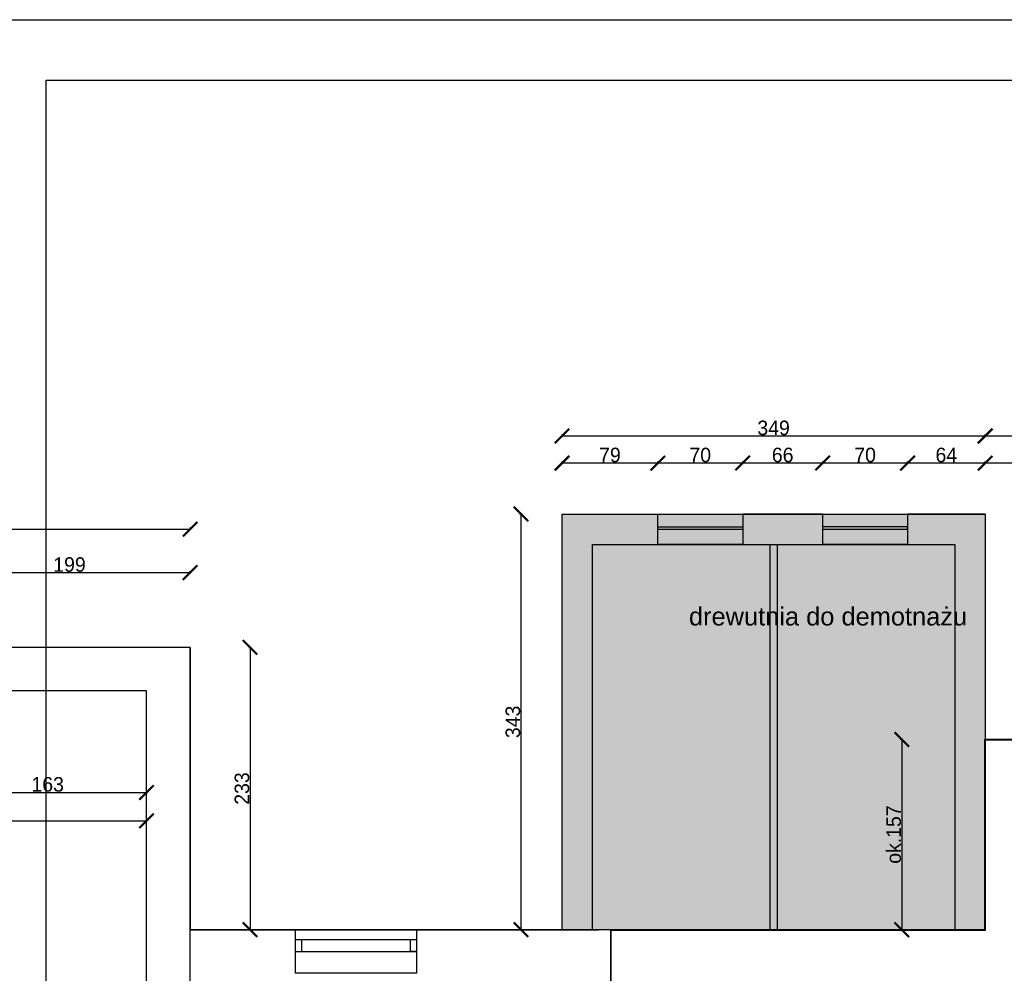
# Model space of a CAD drawing. Header units: inches. Extents: x 2722 to 20832, y 590 to 2922.
# Tile 18 of 25: x 14184 to 14997, y 2049 to 2836. Entities that reach past the tile are written whole.
import ezdxf

# ---------------------------------------------------------------- set-up
doc = ezdxf.new("R2010")
doc.units = ezdxf.units.IN
doc.header["$MEASUREMENT"] = 0
doc.linetypes.add('ACAD_ISO03W100', pattern=[30, 12, -18])
doc.dimstyles.new('ISO-25', dxfattribs={"dimtxt": 12, "dimasz": 12, "dimexe": 1.25, "dimexo": 0.625, "dimtad": 1, "dimtoh": 1, "dimdec": 1, "dimtxsty": 'Standard', "dimblk": 'ARCHTICK', "dimcen": 2.5, "dimadec": 0, "dimazin": 0, "dimtfac": 1, "dimtdec": 1, "dimtmove": 0, "dimatfit": 3, "dimldrblk": 'ARCHTICK', "dimfxl": 1, "dimfxlon": 1, "dimarcsym": 0})

# ---------------------------------------------------------------- blocks, each defined once
blk = doc.blocks.new('_ArchTick')
at = {"color": 0, "linetype": 'ByBlock', "const_width": 0.15}
blk.add_lwpolyline([(-0.5, -0.5), (0.5, 0.5)], dxfattribs=at)
blk = doc.blocks.new('*D171')
at = {"color": 0, "lineweight": -2, "transparency": 16777216}
for p, q in [((14126.02, 2378.7), (14126.02, 2380.95)), ((14325.02, 2378.7), (14325.02, 2380.95)), ((14126.02, 2379.7), (14325.02, 2379.7))]:
    blk.add_line(p, q, dxfattribs=at)
at = {"layer": 'Defpoints', "color": 0, "lineweight": 0, "transparency": 16777216}
for p in [(14325.02, 2379.7), (14126.02, 2318.06), (14325.02, 2318.06)]:
    blk.add_point(p, dxfattribs=at)
at = {"color": 0, "lineweight": -2, "transparency": 16777216, "xscale": 12, "yscale": 12, "zscale": 12, "rotation": 180}
blk.add_blockref('_ArchTick', (14126.02, 2379.7), dxfattribs=at)
at = {"color": 0, "lineweight": -2, "transparency": 16777216, "xscale": 12, "yscale": 12, "zscale": 12}
blk.add_blockref('_ArchTick', (14325.02, 2379.7), dxfattribs=at)
at = {"color": 0, "transparency": 16777216, "insert": (14225.52, 2386.32), "char_height": 12, "attachment_point": 5}
blk.add_mtext('199', dxfattribs=at)
blk = doc.blocks.new('*D172')
at = {"color": 0, "lineweight": -2, "transparency": 16777216}
for p, q in [((12816.06, 2414.64), (12816.06, 2416.89)), ((12816.06, 2415.64), (14325.02, 2415.64)), ((14325.02, 2414.64), (14325.02, 2416.89))]:
    blk.add_line(p, q, dxfattribs=at)
at = {"layer": 'Defpoints', "color": 0, "lineweight": 0, "transparency": 16777216}
for p in [(14325.02, 2415.64), (12816.06, 2318.06), (14325.02, 2318.06)]:
    blk.add_point(p, dxfattribs=at)
at = {"color": 0, "lineweight": -2, "transparency": 16777216, "xscale": 12, "yscale": 12, "zscale": 12, "rotation": 180}
blk.add_blockref('_ArchTick', (12816.06, 2415.64), dxfattribs=at)
at = {"color": 0, "lineweight": -2, "transparency": 16777216, "xscale": 12, "yscale": 12, "zscale": 12}
blk.add_blockref('_ArchTick', (14325.02, 2415.64), dxfattribs=at)
at = {"color": 0, "transparency": 16777216, "insert": (13570.54, 2422.27), "char_height": 12, "attachment_point": 5}
blk.add_mtext('1509', dxfattribs=at)
blk = doc.blocks.new('*D195')
at = {"color": 0, "lineweight": -2, "transparency": 16777216}
for p, q in [((14373.45, 2318.06), (14375.7, 2318.06)), ((14374.45, 2318.06), (14374.45, 2085.06)), ((14373.45, 2085.06), (14375.7, 2085.06))]:
    blk.add_line(p, q, dxfattribs=at)
at = {"layer": 'Defpoints', "color": 0, "lineweight": 0, "transparency": 16777216}
for p in [(14325.02, 2318.06), (14325.02, 2085.06), (14374.45, 2085.06)]:
    blk.add_point(p, dxfattribs=at)
at = {"color": 0, "lineweight": -2, "transparency": 16777216, "xscale": 12, "yscale": 12, "zscale": 12}
for p, rotation in [((14374.45, 2318.06), 90), ((14374.45, 2085.06), 270)]:
    blk.add_blockref('_ArchTick', p, dxfattribs=dict(at, rotation=rotation))
at = {"color": 0, "transparency": 16777216, "insert": (14367.83, 2201.56), "char_height": 12, "attachment_point": 5, "rotation": 90}
blk.add_mtext('233', dxfattribs=at)
blk = doc.blocks.new('*D196')
at = {"color": 0, "lineweight": -2, "transparency": 16777216}
for p, q in [((12863.02, 2173.96), (12863.02, 2176.21)), ((12863.02, 2174.96), (14289.02, 2174.96)), ((14289.02, 2173.96), (14289.02, 2176.21))]:
    blk.add_line(p, q, dxfattribs=at)
at = {"layer": 'Defpoints', "color": 0, "lineweight": 0, "transparency": 16777216}
for p in [(14289.02, 2174.96), (12863.02, 2136.74), (14289.02, 2136.74)]:
    blk.add_point(p, dxfattribs=at)
at = {"color": 0, "lineweight": -2, "transparency": 16777216, "xscale": 12, "yscale": 12, "zscale": 12, "rotation": 180}
blk.add_blockref('_ArchTick', (12863.02, 2174.96), dxfattribs=at)
at = {"color": 0, "lineweight": -2, "transparency": 16777216, "xscale": 12, "yscale": 12, "zscale": 12}
blk.add_blockref('_ArchTick', (14289.02, 2174.96), dxfattribs=at)
at = {"color": 0, "transparency": 16777216, "insert": (13576.02, 2181.59), "char_height": 12, "attachment_point": 5}
blk.add_mtext('1426', dxfattribs=at)
blk = doc.blocks.new('*D224')
at = {"color": 0, "lineweight": -2, "transparency": 16777216}
for p, q in [((14126.02, 2199.3), (14126.02, 2197.05)), ((14126.02, 2198.3), (14289.02, 2198.3)), ((14289.02, 2199.3), (14289.02, 2197.05))]:
    blk.add_line(p, q, dxfattribs=at)
at = {"layer": 'Defpoints', "color": 0, "lineweight": 0, "transparency": 16777216}
for p in [(14126.02, 2282.06), (14289.02, 2282.06), (14289.02, 2198.3)]:
    blk.add_point(p, dxfattribs=at)
at = {"color": 0, "lineweight": -2, "transparency": 16777216, "xscale": 12, "yscale": 12, "zscale": 12, "rotation": 180}
blk.add_blockref('_ArchTick', (14126.02, 2198.3), dxfattribs=at)
at = {"color": 0, "lineweight": -2, "transparency": 16777216, "xscale": 12, "yscale": 12, "zscale": 12}
blk.add_blockref('_ArchTick', (14289.02, 2198.3), dxfattribs=at)
at = {"color": 0, "transparency": 16777216, "insert": (14207.52, 2204.93), "char_height": 12, "attachment_point": 5}
blk.add_mtext('163', dxfattribs=at)
blk = doc.blocks.new('*D265')
at = {"color": 0, "lineweight": -2, "transparency": 16777216}
for p, q in [((14598.93, 2428.06), (14596.68, 2428.06)), ((14597.93, 2428.06), (14597.93, 2085.06)), ((14598.93, 2085.06), (14596.68, 2085.06))]:
    blk.add_line(p, q, dxfattribs=at)
at = {"layer": 'Defpoints', "color": 0, "lineweight": 0, "transparency": 16777216}
for p in [(14631.81, 2428.06), (14597.93, 2085.06), (14631.77, 2085.06)]:
    blk.add_point(p, dxfattribs=at)
at = {"color": 0, "lineweight": -2, "transparency": 16777216, "xscale": 12, "yscale": 12, "zscale": 12}
for p, rotation in [((14597.93, 2428.06), 90), ((14597.93, 2085.06), 270)]:
    blk.add_blockref('_ArchTick', p, dxfattribs=dict(at, rotation=rotation))
at = {"color": 0, "transparency": 16777216, "insert": (14591.31, 2256.56), "char_height": 12, "attachment_point": 5, "rotation": 90}
blk.add_mtext('343', dxfattribs=at)
blk = doc.blocks.new('*D266')
at = {"color": 0, "lineweight": -2, "transparency": 16777216}
for p, q in [((14631.81, 2491.47), (14631.81, 2493.72)), ((14980.81, 2491.47), (14980.81, 2493.72)), ((14631.81, 2492.47), (14980.81, 2492.47))]:
    blk.add_line(p, q, dxfattribs=at)
at = {"layer": 'Defpoints', "color": 0, "lineweight": 0, "transparency": 16777216}
for p in [(14980.81, 2492.47), (14631.81, 2428.06), (14980.81, 2428.06)]:
    blk.add_point(p, dxfattribs=at)
at = {"color": 0, "lineweight": -2, "transparency": 16777216, "xscale": 12, "yscale": 12, "zscale": 12, "rotation": 180}
blk.add_blockref('_ArchTick', (14631.81, 2492.47), dxfattribs=at)
at = {"color": 0, "lineweight": -2, "transparency": 16777216, "xscale": 12, "yscale": 12, "zscale": 12}
blk.add_blockref('_ArchTick', (14980.81, 2492.47), dxfattribs=at)
at = {"color": 0, "transparency": 16777216, "insert": (14806.31, 2499.09), "char_height": 12, "attachment_point": 5}
blk.add_mtext('349', dxfattribs=at)
blk = doc.blocks.new('*D267')
at = {"color": 0, "lineweight": -2, "transparency": 16777216}
for p, q in [((14980.81, 2491.47), (14980.81, 2493.72)), ((15928.93, 2491.47), (15928.93, 2493.72)), ((14980.81, 2492.47), (15928.93, 2492.47))]:
    blk.add_line(p, q, dxfattribs=at)
at = {"layer": 'Defpoints', "color": 0, "lineweight": 0, "transparency": 16777216}
for p in [(15928.93, 2492.47), (14980.81, 2242.06), (15928.93, 2242.06)]:
    blk.add_point(p, dxfattribs=at)
at = {"color": 0, "lineweight": -2, "transparency": 16777216, "xscale": 12, "yscale": 12, "zscale": 12, "rotation": 180}
blk.add_blockref('_ArchTick', (14980.81, 2492.47), dxfattribs=at)
at = {"color": 0, "lineweight": -2, "transparency": 16777216, "xscale": 12, "yscale": 12, "zscale": 12}
blk.add_blockref('_ArchTick', (15928.93, 2492.47), dxfattribs=at)
at = {"color": 0, "transparency": 16777216, "insert": (15454.87, 2500.09), "char_height": 12, "attachment_point": 5}
blk.add_mtext('948,1', dxfattribs=at)
blk = doc.blocks.new('*D270')
at = {"color": 0, "lineweight": -2, "transparency": 16777216}
for p, q in [((14980.81, 2469.11), (14980.81, 2471.36)), ((15176.81, 2470.11), (14980.81, 2470.11)), ((15176.81, 2469.11), (15176.81, 2471.36))]:
    blk.add_line(p, q, dxfattribs=at)
at = {"layer": 'Defpoints', "color": 0, "lineweight": 0, "transparency": 16777216}
for p in [(14980.81, 2470.11), (14980.81, 2428.06), (15176.81, 2242.06)]:
    blk.add_point(p, dxfattribs=at)
at = {"color": 0, "lineweight": -2, "transparency": 16777216, "xscale": 12, "yscale": 12, "zscale": 12, "rotation": 180}
blk.add_blockref('_ArchTick', (14980.81, 2470.11), dxfattribs=at)
at = {"color": 0, "lineweight": -2, "transparency": 16777216, "xscale": 12, "yscale": 12, "zscale": 12}
blk.add_blockref('_ArchTick', (15176.81, 2470.11), dxfattribs=at)
at = {"color": 0, "transparency": 16777216, "insert": (15078.81, 2476.73), "char_height": 12, "attachment_point": 5}
blk.add_mtext('196', dxfattribs=at)
blk = doc.blocks.new('*D271')
at = {"color": 0, "lineweight": -2, "transparency": 16777216}
for p, q in [((14916.81, 2469.11), (14916.81, 2471.36)), ((14980.81, 2470.11), (14916.81, 2470.11)), ((14980.81, 2469.11), (14980.81, 2471.36))]:
    blk.add_line(p, q, dxfattribs=at)
at = {"layer": 'Defpoints', "color": 0, "lineweight": 0, "transparency": 16777216}
for p in [(14916.81, 2470.11), (14916.81, 2428.06), (14980.81, 2428.06)]:
    blk.add_point(p, dxfattribs=at)
at = {"color": 0, "lineweight": -2, "transparency": 16777216, "xscale": 12, "yscale": 12, "zscale": 12, "rotation": 180}
blk.add_blockref('_ArchTick', (14916.81, 2470.11), dxfattribs=at)
at = {"color": 0, "lineweight": -2, "transparency": 16777216, "xscale": 12, "yscale": 12, "zscale": 12}
blk.add_blockref('_ArchTick', (14980.81, 2470.11), dxfattribs=at)
at = {"color": 0, "transparency": 16777216, "insert": (14948.81, 2476.73), "char_height": 12, "attachment_point": 5}
blk.add_mtext('64', dxfattribs=at)
blk = doc.blocks.new('*D272')
at = {"color": 0, "lineweight": -2, "transparency": 16777216}
for p, q in [((14846.81, 2469.11), (14846.81, 2471.36)), ((14916.81, 2470.11), (14846.81, 2470.11)), ((14916.81, 2469.11), (14916.81, 2471.36))]:
    blk.add_line(p, q, dxfattribs=at)
at = {"layer": 'Defpoints', "color": 0, "lineweight": 0, "transparency": 16777216}
for p in [(14846.81, 2470.11), (14846.81, 2428.06), (14916.81, 2428.06)]:
    blk.add_point(p, dxfattribs=at)
at = {"color": 0, "lineweight": -2, "transparency": 16777216, "xscale": 12, "yscale": 12, "zscale": 12, "rotation": 180}
blk.add_blockref('_ArchTick', (14846.81, 2470.11), dxfattribs=at)
at = {"color": 0, "lineweight": -2, "transparency": 16777216, "xscale": 12, "yscale": 12, "zscale": 12}
blk.add_blockref('_ArchTick', (14916.81, 2470.11), dxfattribs=at)
at = {"color": 0, "transparency": 16777216, "insert": (14881.81, 2476.73), "char_height": 12, "attachment_point": 5}
blk.add_mtext('70', dxfattribs=at)
blk = doc.blocks.new('*D273')
at = {"color": 0, "lineweight": -2, "transparency": 16777216}
for p, q in [((14780.81, 2469.11), (14780.81, 2471.36)), ((14846.81, 2470.11), (14780.81, 2470.11)), ((14846.81, 2469.11), (14846.81, 2471.36))]:
    blk.add_line(p, q, dxfattribs=at)
at = {"layer": 'Defpoints', "color": 0, "lineweight": 0, "transparency": 16777216}
for p in [(14780.81, 2470.11), (14780.81, 2428.06), (14846.81, 2428.06)]:
    blk.add_point(p, dxfattribs=at)
at = {"color": 0, "lineweight": -2, "transparency": 16777216, "xscale": 12, "yscale": 12, "zscale": 12, "rotation": 180}
blk.add_blockref('_ArchTick', (14780.81, 2470.11), dxfattribs=at)
at = {"color": 0, "lineweight": -2, "transparency": 16777216, "xscale": 12, "yscale": 12, "zscale": 12}
blk.add_blockref('_ArchTick', (14846.81, 2470.11), dxfattribs=at)
at = {"color": 0, "transparency": 16777216, "insert": (14813.81, 2476.73), "char_height": 12, "attachment_point": 5}
blk.add_mtext('66', dxfattribs=at)
blk = doc.blocks.new('*D274')
at = {"color": 0, "lineweight": -2, "transparency": 16777216}
for p, q in [((14710.81, 2469.11), (14710.81, 2471.36)), ((14780.81, 2470.11), (14710.81, 2470.11)), ((14780.81, 2469.11), (14780.81, 2471.36))]:
    blk.add_line(p, q, dxfattribs=at)
at = {"layer": 'Defpoints', "color": 0, "lineweight": 0, "transparency": 16777216}
for p in [(14710.81, 2470.11), (14710.81, 2428.06), (14780.81, 2428.06)]:
    blk.add_point(p, dxfattribs=at)
at = {"color": 0, "lineweight": -2, "transparency": 16777216, "xscale": 12, "yscale": 12, "zscale": 12, "rotation": 180}
blk.add_blockref('_ArchTick', (14710.81, 2470.11), dxfattribs=at)
at = {"color": 0, "lineweight": -2, "transparency": 16777216, "xscale": 12, "yscale": 12, "zscale": 12}
blk.add_blockref('_ArchTick', (14780.81, 2470.11), dxfattribs=at)
at = {"color": 0, "transparency": 16777216, "insert": (14745.81, 2476.73), "char_height": 12, "attachment_point": 5}
blk.add_mtext('70', dxfattribs=at)
blk = doc.blocks.new('*D275')
at = {"color": 0, "lineweight": -2, "transparency": 16777216}
for p, q in [((14631.81, 2469.11), (14631.81, 2471.36)), ((14710.81, 2470.11), (14631.81, 2470.11)), ((14710.81, 2469.11), (14710.81, 2471.36))]:
    blk.add_line(p, q, dxfattribs=at)
at = {"layer": 'Defpoints', "color": 0, "lineweight": 0, "transparency": 16777216}
for p in [(14631.81, 2470.11), (14631.81, 2428.06), (14710.81, 2428.06)]:
    blk.add_point(p, dxfattribs=at)
at = {"color": 0, "lineweight": -2, "transparency": 16777216, "xscale": 12, "yscale": 12, "zscale": 12, "rotation": 180}
blk.add_blockref('_ArchTick', (14631.81, 2470.11), dxfattribs=at)
at = {"color": 0, "lineweight": -2, "transparency": 16777216, "xscale": 12, "yscale": 12, "zscale": 12}
blk.add_blockref('_ArchTick', (14710.81, 2470.11), dxfattribs=at)
at = {"color": 0, "transparency": 16777216, "insert": (14671.31, 2476.73), "char_height": 12, "attachment_point": 5}
blk.add_mtext('79', dxfattribs=at)
blk = doc.blocks.new('*D292')
at = {"color": 0, "lineweight": -2, "transparency": 16777216}
for p, q in [((14913.05, 2242.06), (14910.8, 2242.06)), ((14912.05, 2242.06), (14912.05, 2085.06)), ((14913.05, 2085.06), (14910.8, 2085.06))]:
    blk.add_line(p, q, dxfattribs=at)
at = {"layer": 'Defpoints', "color": 0, "lineweight": 0, "transparency": 16777216}
for p in [(14980.81, 2242.06), (14912.05, 2085.06), (14980.81, 2085.06)]:
    blk.add_point(p, dxfattribs=at)
at = {"color": 0, "lineweight": -2, "transparency": 16777216, "xscale": 12, "yscale": 12, "zscale": 12}
for p, rotation in [((14912.05, 2242.06), 90), ((14912.05, 2085.06), 270)]:
    blk.add_blockref('_ArchTick', p, dxfattribs=dict(at, rotation=rotation))
at = {"color": 0, "transparency": 16777216, "insert": (14905.43, 2163.56), "char_height": 12, "attachment_point": 5, "rotation": 90}
blk.add_mtext('ok.157', dxfattribs=at)

msp = doc.modelspace()

# ---------------------------------------------------------------- hatches: boundary and pattern name
at = {"true_color": 0x939598, "transparency": 33554521}
h = msp.add_hatch(color=252, dxfattribs=at)
h.dxf.hatch_style = 1
h.paths.add_polyline_path([(14980.81, 2428.06), (14631.81, 2428.06), (14631.81, 2085.06), (14980.81, 2085.06)])

# ---------------------------------------------------------------- linework, layer by layer
for p, q in [((14631.81, 2085.06), (14631.81, 2428.06)), ((14631.81, 2428.06), (14980.81, 2428.06)), ((14710.81, 2403.06), (14710.81, 2428.06)), ((14846.81, 2428.06), (14780.81, 2428.06)), ((14780.81, 2428.06), (14780.81, 2403.06)), ((14846.81, 2403.06), (14846.81, 2428.06)), ((14980.81, 2428.06), (14916.81, 2428.06)), ((14916.81, 2428.06), (14916.81, 2403.06)), ((14980.81, 2428.06), (14980.81, 2242.06)), ((14710.81, 2417.56), (14780.81, 2417.56)), ((14710.81, 2415.56), (14780.81, 2415.56)), ((14916.81, 2417.56), (14846.81, 2417.56)), ((14846.81, 2415.56), (14916.81, 2415.56)), ((14916.81, 2415.56), (14916.81, 2417.56)), ((14656.81, 2085.06), (14656.81, 2403.06)), ((14656.81, 2403.06), (14955.81, 2403.06)), ((14780.81, 2403.06), (14710.81, 2403.06)), ((14803.31, 2403.06), (14803.31, 2085.06)), ((14809.31, 2403.06), (14809.31, 2085.06)), ((14916.81, 2403.06), (14846.81, 2403.06)), ((14955.81, 2403.06), (14955.81, 2085.06)), ((14325.02, 2318.06), (14325.02, 2085.06)), ((14980.81, 2085.06), (14980.81, 2242.06)), ((14980.81, 2242.06), (15176.81, 2242.06)), ((15928.93, 2242.06), (14984.81, 2242.06)), ((14325.02, 2085.06), (14661.93, 2085.06)), ((14411.81, 2049.06), (14411.81, 2085.08)), ((14631.81, 2085.06), (14511.81, 2085.06)), ((14511.81, 2085.06), (14511.81, 2049.06)), ((14671.81, 2085.06), (14631.81, 2085.06)), ((14671.93, 2085.06), (14661.93, 2085.06)), ((14671.93, 1578.06), (14671.93, 2085.06)), ((14671.93, 2085.06), (14980.81, 2085.06)), ((14411.81, 2077.07), (14511.81, 2077.07)), ((14411.81, 2077.07), (14416.81, 2077.07)), ((14416.81, 2077.07), (14416.81, 2067.07)), ((14506.81, 2067.06), (14506.81, 2077.07)), ((14411.81, 2067.07), (14511.81, 2067.07)), ((14416.81, 2067.07), (14511.81, 2067.06)), ((14511.81, 2067.06), (14506.81, 2067.06)), ((14511.81, 2049.06), (14411.81, 2049.06))]:
    msp.add_line(p, q)
for points in [[(17076.16, 2836.02), (17076.16, 736.02), (14106.16, 736.02), (14106.16, 2836.02)], [(17026.16, 2786.02), (17026.16, 786.02), (14206.16, 786.02), (14206.16, 2786.02)], [(14631.81, 2428.06), (14980.81, 2428.06), (14980.81, 2085.06), (14631.81, 2085.06)]]:
    msp.add_lwpolyline(points, close=True)
for points in [[(12816.06, 2318.22), (12815.93, 1533.06), (14625.93, 1530.06), (14671.93, 1530.06), (14671.93, 2085.06), (14325.02, 2085.09), (14325.02, 2318.06), (12816.06, 2318.3)], [(14325.02, 2318.06), (12816.02, 2318.06), (12815.93, 1533.06), (13051.93, 1533.06), (13051.93, 913.06), (14661.93, 913.06)], [(14324.94, 1578.06), (14325.02, 2318.06), (12816.06, 2318.06), (12815.98, 1533.06), (13051.93, 1533.06)], [(14325.02, 2318.06), (12816.02, 2318.06), (12816.02, 1533.06), (13051.93, 1533.06), (13051.93, 913.06), (13563.93, 913.06), (13563.93, 1067.06), (14671.93, 1067.06), (14671.93, 2085.06), (14324.99, 2085.09), (14324.99, 2318.06)], [(13674.93, 1578.06), (14289.02, 1578.06), (14289.02, 2282.06), (12863.02, 2282.06), (12863.02, 1578.06), (13586.93, 1578.06)], [(14671.93, 2085.06), (14671.93, 1574.06), (15928.93, 1574.06), (15928.93, 2242.06), (14980.81, 2242.06), (14980.81, 2085.06), (14671.93, 2085.06)]]:
    msp.add_lwpolyline(points)
at = {"lineweight": 40}
msp.add_lwpolyline([(14671.93, 2085.06), (14980.81, 2085.06), (14980.81, 2242.06), (15928.93, 2242.06), (15928.93, 1574.06), (14671.93, 1574.06)], dxfattribs=at)

# ---------------------------------------------------------------- texts
at = {"linetype": 'ACAD_ISO03W100', "lineweight": 0, "insert": (14736.49, 2351.1), "char_height": 15, "attachment_point": 1}
msp.add_mtext_dynamic_manual_height_columns('{\\f@Arial Unicode MS|b0|i0|c238|p34;drewutnia do demotnażu}', width=216.8519, gutter_width=1, heights=[0], dxfattribs=at)

# ---------------------------------------------------------------- dimensions: what is measured, and where the dimension line sits
for base, p1, p2, picture, middle in [((14980.81, 2492.47), (14631.81, 2428.06), (14980.81, 2428.06), '*D266', (14806.31, 2499.09)), ((15928.93, 2492.47), (14980.81, 2242.06), (15928.93, 2242.06), '*D267', (15454.87, 2500.09)), ((14325.02, 2415.64), (12816.06, 2318.06), (14325.02, 2318.06), '*D172', (13570.54, 2422.27)), ((14289.02, 2174.96), (12863.02, 2136.74), (14289.02, 2136.74), '*D196', (13576.02, 2181.59))]:
    dim = msp.add_linear_dim(base=base, p1=p1, p2=p2, dimstyle='ISO-25')
    dim.commit()
    dim.dimension.update_dxf_attribs({"geometry": picture, "text_midpoint": middle})
for base, p1, p2, picture, middle in [((14631.81, 2470.11), (14710.81, 2428.06), (14631.81, 2428.06), '*D275', (14671.31, 2476.73)), ((14710.81, 2470.11), (14780.81, 2428.06), (14710.81, 2428.06), '*D274', (14745.81, 2476.73)), ((14780.81, 2470.11), (14846.81, 2428.06), (14780.81, 2428.06), '*D273', (14813.81, 2476.73)), ((14846.81, 2470.11), (14916.81, 2428.06), (14846.81, 2428.06), '*D272', (14881.81, 2476.73)), ((14916.81, 2470.11), (14980.81, 2428.06), (14916.81, 2428.06), '*D271', (14948.81, 2476.73)), ((14980.81, 2470.11), (15176.81, 2242.06), (14980.81, 2428.06), '*D270', (15078.81, 2476.73)), ((14325.02, 2379.7), (14126.02, 2318.06), (14325.02, 2318.06), '*D171', (14225.52, 2386.32)), ((14289.02, 2198.3), (14126.02, 2282.06), (14289.02, 2282.06), '*D224', (14207.52, 2204.93))]:
    dim = msp.add_linear_dim(base=base, p1=p1, p2=p2, dimstyle='ISO-25', override={"dimtmove": 1})
    dim.commit()
    dim.dimension.update_dxf_attribs({"geometry": picture, "text_midpoint": middle})
dim = msp.add_linear_dim(base=(14597.93, 2085.06), p1=(14631.81, 2428.06), p2=(14631.77, 2085.06), angle=90, dimstyle='ISO-25')
dim.commit()
dim.dimension.update_dxf_attribs({"geometry": '*D265', "text_midpoint": (14591.31, 2256.56)})
at = {"color": 18, "true_color": 0x000000}
dim = msp.add_linear_dim(base=(14374.45, 2085.06), p1=(14325.02, 2318.06), p2=(14325.02, 2085.06), angle=90, dimstyle='ISO-25', dxfattribs=at)
dim.commit()
dim.dimension.update_dxf_attribs({"geometry": '*D195', "text_midpoint": (14367.83, 2201.56)})
dim = msp.add_linear_dim(base=(14912.05, 2085.06), p1=(14980.81, 2242.06), p2=(14980.81, 2085.06), angle=90, text='ok.157', dimstyle='ISO-25')
dim.commit()
dim.dimension.update_dxf_attribs({"geometry": '*D292', "text_midpoint": (14905.43, 2163.56)})

doc.saveas('drawing.dxf')
